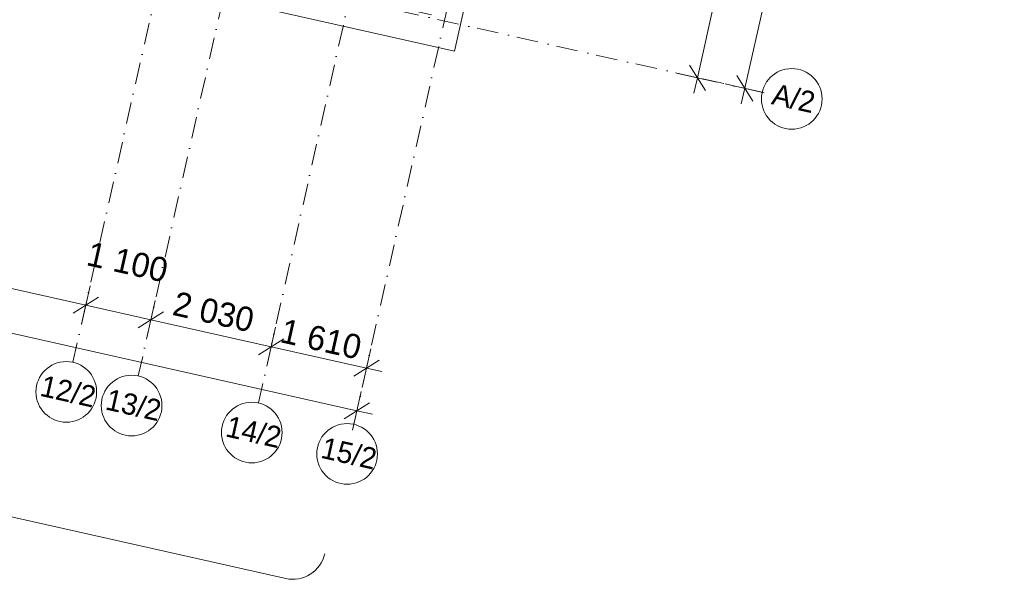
# Model space of a CAD drawing. Header units: millimetres. Extents: x -7218133 to -6715963, y 6117771 to 6222300.
# Tile 5 of 14: x -7148392 to -7132165, y 6117771 to 6126999. Entities that reach past the tile are written whole.
import ezdxf
from ezdxf.enums import TextEntityAlignment as Align

# ---------------------------------------------------------------- set-up
doc = ezdxf.new("R2010")
doc.units = ezdxf.units.MM
doc.header["$MEASUREMENT"] = 0
doc.set_wipeout_variables(frame=1)
doc.linetypes.add('Wipeout_Contour', pattern=[1000, 0, -1000])
doc.linetypes.add('Штрихпунктирная', pattern=[670.277762, 352.777767, -176.388884, 0, -141.111112])
for name, color, linetype, lineweight in [('0_Ном._пера__1', 7, 'Continuous', 0), ('АР-Стены_внешние_.АР_Ном._пера__1', 7, 'Continuous', 0), ('АР-Чертеж-Оси_Осевые размеры.АР_Ном._пера__120', 7, 'Continuous', 0)]:
    doc.layers.add(name, color=color, linetype=linetype, lineweight=lineweight)
doc.layers.add('АР-Стены_внешние_.АР', color=7, linetype='Continuous')
doc.layers.add('АР-Чертеж-Оси_Осевые размеры.АР', color=7, linetype='Continuous')
doc.styles.add('РЎР“Р•РќР•Р\xa0Р\x98Р\xa0_РЎРўР\x98Р›Р¬_1', font='GOTHIC.TTF')
doc.dimstyles.new('СГЕНЕРИР_СТИЛЬ__1', dxfattribs={"dimtxt": 400, "dimasz": 332.5, "dimexe": 0.18, "dimexo": 0.0625, "dimgap": 0, "dimtad": 1, "dimdec": 0, "dimzin": 0, "dimdsep": 46, "dimtxsty": 'РЎР“Р•РќР•Р\xa0Р\x98Р\xa0_РЎРўР\x98Р›Р¬_1', "dimblk": 'ARROWHEAD_6', "dimblk1": 'ARROWHEAD_6', "dimblk2": 'ARROWHEAD_6', "dimcen": 0.09, "dimse1": 1, "dimse2": 1, "dimclrd": 7, "dimclre": 7, "dimclrt": 7, "dimazin": 0, "dimtfac": 1, "dimtdec": 4, "dimtmove": 0, "dimatfit": 3, "dimfxl": 1, "dimtolj": 1, "dimtzin": 0, "dimarcsym": 0})
doc.dimstyles.new('СГЕНЕРИР_СТИЛЬ__2', dxfattribs={"dimtxt": 400, "dimasz": 332.5, "dimexe": 0.18, "dimexo": 0.0625, "dimgap": 0, "dimtad": 1, "dimdec": 0, "dimzin": 0, "dimdsep": 46, "dimtxsty": 'РЎР“Р•РќР•Р\xa0Р\x98Р\xa0_РЎРўР\x98Р›Р¬_1', "dimblk": 'ARROWHEAD_6', "dimblk1": 'ARROWHEAD_6', "dimblk2": 'ARROWHEAD_6', "dimcen": 0.09, "dimse1": 1, "dimse2": 1, "dimclrd": 7, "dimclre": 7, "dimclrt": 7, "dimazin": 0, "dimtfac": 1, "dimtdec": 4, "dimtmove": 2, "dimatfit": 3, "dimfxl": 1, "dimtolj": 1, "dimtzin": 0, "dimarcsym": 0})

# ---------------------------------------------------------------- blocks, each defined once
blk = doc.blocks.new('Стена_8_3', base_point=(-7138102, 6142674))
at = {"color": 254, "linetype": 'Wipeout_Contour', "lineweight": 0, "ltscale": 28228370.82206014}
blk.add_wipeout([(-7141604, 6127078), (-7141714, 6126590), (-7141226, 6126480)], dxfattribs=at).dxf.layer = 'АР-Стены_внешние_.АР'
at = {"color": 254, "linetype": 'Wipeout_Contour', "lineweight": 0, "ltscale": 28228164.54592057}
blk.add_wipeout([(-7141116, 6126968), (-7141604, 6127078), (-7141226, 6126480)], dxfattribs=at).dxf.layer = 'АР-Стены_внешние_.АР'
at = {"layer": 'АР-Стены_внешние_.АР_Ном._пера__1', "color": 7, "linetype": 'Continuous', "lineweight": 0, "flags": 128}
blk.add_lwpolyline([(-7141226, 6126480), (-7141714, 6126590)], dxfattribs=at)
at = {"color": 254, "linetype": 'Wipeout_Contour', "lineweight": 0, "ltscale": 37653174.10641827}
blk.add_wipeout([(-7138102, 6142674), (-7141604, 6127078), (-7141116, 6126968), (-7137614, 6142564)], dxfattribs=at).dxf.layer = 'АР-Стены_внешние_.АР'
at = {"layer": 'АР-Стены_внешние_.АР_Ном._пера__1', "color": 7, "linetype": 'Continuous', "lineweight": 0, "flags": 128}
blk.add_lwpolyline([(-7141226, 6126480), (-7137614, 6142564)], dxfattribs=at)
blk = doc.blocks.new('Стена_9_3', base_point=(-7141604, 6127078))
at = {"color": 254, "linetype": 'Wipeout_Contour', "lineweight": 0, "ltscale": 28290839.55610739}
blk.add_wipeout([(-7164624, 6131735), (-7164027, 6132114), (-7164514, 6132223)], dxfattribs=at).dxf.layer = 'АР-Стены_внешние_.АР'
at = {"color": 254, "linetype": 'Wipeout_Contour', "lineweight": 0, "ltscale": 28290163.82488738}
blk.add_wipeout([(-7164624, 6131735), (-7164136, 6131626), (-7164027, 6132114)], dxfattribs=at).dxf.layer = 'АР-Стены_внешние_.АР'
at = {"layer": 'АР-Стены_внешние_.АР_Ном._пера__1', "color": 7, "linetype": 'Continuous', "lineweight": 0, "flags": 128}
blk.add_lwpolyline([(-7164624, 6131735), (-7164514, 6132223)], dxfattribs=at)
at = {"color": 254, "linetype": 'Wipeout_Contour', "lineweight": 0, "ltscale": 37679179.30956712}
blk.add_wipeout([(-7164136, 6131626), (-7141714, 6126590), (-7141604, 6127078), (-7164027, 6132114)], dxfattribs=at).dxf.layer = 'АР-Стены_внешние_.АР'
at = {"layer": 'АР-Стены_внешние_.АР_Ном._пера__1', "color": 7, "linetype": 'Continuous', "lineweight": 0, "flags": 128}
for points in [[(-7141604, 6127078), (-7164027, 6132114)], [(-7164624, 6131735), (-7141714, 6126590)]]:
    blk.add_lwpolyline(points, dxfattribs=at)
blk = doc.blocks.new('Стандартный Маркер Сетки')
at = {"layer": 'АР-Чертеж-Оси_Осевые размеры.АР_Ном._пера__120', "color": 7, "linetype": 'Штрихпунктирная', "lineweight": 0}
for p, q in [((1000, 0), (21803, 0)), ((21803, 0), (22803, 0))]:
    blk.add_line(p, q, dxfattribs=at)
at = {"layer": 'АР-Чертеж-Оси_Осевые размеры.АР_Ном._пера__120', "color": 7, "linetype": 'Continuous', "lineweight": 0}
blk.add_circle((23303, 0), 500, dxfattribs=at)
at = {"layer": 'АР-Чертеж-Оси_Осевые размеры.АР_Ном._пера__120', "color": 7, "linetype": 'Штрихпунктирная', "lineweight": 0}
blk.add_point((21803, 0), dxfattribs=at)
blk.add_point((21803, 0), dxfattribs=at)
at = {"layer": 'АР-Чертеж-Оси_Осевые размеры.АР_Ном._пера__120', "color": 7, "lineweight": 0, "style": 'РЎР“Р•РќР•Р\xa0Р\x98Р\xa0_РЎРўР\x98Р›Р¬_1'}
blk.add_attdef('AC_MarkerText_1', text='', height=350, rotation=90, dxfattribs=at).set_placement((22984, -130), align=Align.TOP_CENTER)
blk = doc.blocks.new('Стандартный Маркер Сетки_5')
at = {"layer": 'АР-Чертеж-Оси_Осевые размеры.АР_Ном._пера__120', "color": 7, "linetype": 'Штрихпунктирная', "lineweight": 0}
for p, q in [((1000, 0), (21819, 0)), ((21819, 0), (22819, 0))]:
    blk.add_line(p, q, dxfattribs=at)
at = {"layer": 'АР-Чертеж-Оси_Осевые размеры.АР_Ном._пера__120', "color": 7, "linetype": 'Continuous', "lineweight": 0}
blk.add_circle((23319, 0), 500, dxfattribs=at)
at = {"layer": 'АР-Чертеж-Оси_Осевые размеры.АР_Ном._пера__120', "color": 7, "linetype": 'Штрихпунктирная', "lineweight": 0}
blk.add_point((21819, 0), dxfattribs=at)
blk.add_point((21819, 0), dxfattribs=at)
at = {"layer": 'АР-Чертеж-Оси_Осевые размеры.АР_Ном._пера__120', "color": 7, "lineweight": 0, "style": 'РЎР“Р•РќР•Р\xa0Р\x98Р\xa0_РЎРўР\x98Р›Р¬_1'}
blk.add_attdef('AC_MarkerText_1', text='', height=350, rotation=90, dxfattribs=at).set_placement((23000, -130), align=Align.TOP_CENTER)
blk = doc.blocks.new('Стандартный Маркер Сетки_6')
at = {"layer": 'АР-Чертеж-Оси_Осевые размеры.АР_Ном._пера__120', "color": 7, "linetype": 'Штрихпунктирная', "lineweight": 0}
for p, q in [((1000, 0), (21803, 0)), ((21803, 0), (22803, 0))]:
    blk.add_line(p, q, dxfattribs=at)
at = {"layer": 'АР-Чертеж-Оси_Осевые размеры.АР_Ном._пера__120', "color": 7, "linetype": 'Continuous', "lineweight": 0}
blk.add_circle((23303, 0), 500, dxfattribs=at)
at = {"layer": 'АР-Чертеж-Оси_Осевые размеры.АР_Ном._пера__120', "color": 7, "linetype": 'Штрихпунктирная', "lineweight": 0}
blk.add_point((21803, 0), dxfattribs=at)
blk.add_point((21803, 0), dxfattribs=at)
at = {"layer": 'АР-Чертеж-Оси_Осевые размеры.АР_Ном._пера__120', "color": 7, "lineweight": 0, "style": 'РЎР“Р•РќР•Р\xa0Р\x98Р\xa0_РЎРўР\x98Р›Р¬_1'}
blk.add_attdef('AC_MarkerText_1', text='', height=350, rotation=90, dxfattribs=at).set_placement((22984, -130), align=Align.TOP_CENTER)
blk = doc.blocks.new('Стандартный Маркер Сетки_7')
at = {"layer": 'АР-Чертеж-Оси_Осевые размеры.АР_Ном._пера__120', "color": 7, "linetype": 'Штрихпунктирная', "lineweight": 0}
for p, q in [((1000, 0), (21803, 0)), ((21803, 0), (22803, 0))]:
    blk.add_line(p, q, dxfattribs=at)
at = {"layer": 'АР-Чертеж-Оси_Осевые размеры.АР_Ном._пера__120', "color": 7, "linetype": 'Continuous', "lineweight": 0}
blk.add_circle((23303, 0), 500, dxfattribs=at)
at = {"layer": 'АР-Чертеж-Оси_Осевые размеры.АР_Ном._пера__120', "color": 7, "linetype": 'Штрихпунктирная', "lineweight": 0}
blk.add_point((21803, 0), dxfattribs=at)
blk.add_point((21803, 0), dxfattribs=at)
at = {"layer": 'АР-Чертеж-Оси_Осевые размеры.АР_Ном._пера__120', "color": 7, "lineweight": 0, "style": 'РЎР“Р•РќР•Р\xa0Р\x98Р\xa0_РЎРўР\x98Р›Р¬_1'}
blk.add_attdef('AC_MarkerText_1', text='', height=350, rotation=90, dxfattribs=at).set_placement((22984, -130), align=Align.TOP_CENTER)
blk = doc.blocks.new('*D48', base_point=(-6566190, 6562678))
at = {"layer": 'АР-Чертеж-Оси_Осевые размеры.АР_Ном._пера__120', "color": 7, "linetype": 'Continuous', "lineweight": 0, "transparency": 16777216}
for p, q in [((-7155966, 6124238), (-7151488, 6123232)), ((-7151560, 6122912), (-7151416, 6123552)), ((-7151279, 6123364), (-7151697, 6123099)), ((-7151488, 6123232), (-7147302, 6122292)), ((-7147374, 6121972), (-7147230, 6122612)), ((-7147093, 6122424), (-7147511, 6122159)), ((-7147302, 6122292), (-7146229, 6122051))]:
    blk.add_line(p, q, dxfattribs=at)
at = {"layer": 'АР-Чертеж-Оси_Осевые размеры.АР_Ном._пера__120', "color": 7, "lineweight": 0, "transparency": 16777216, "char_height": 400, "attachment_point": 7, "rotation": 347.3417, "style": 'РЎР“Р•РќР•Р\xa0Р\x98Р\xa0_РЎРўР\x98Р›Р¬_1'}
for s, insert in [('\\A1;{\\pql;\\fCentury Gothic|b0|i0|c204|p0;\\W1.000000;4\xa0290}', (-7149973, 6123007)), ('\\A1;{\\pql;\\fCentury Gothic|b0|i0|c204|p0;\\W1.000000;1\xa0100}', (-7147313, 6122950))]:
    blk.add_mtext(s, dxfattribs=dict(at, insert=insert))
blk = doc.blocks.new('ARROWHEAD_6')
at = {"color": 0, "linetype": 'Continuous', "lineweight": 0}
for p, q in [((-0.5, -0.5), (0.5, 0.5)), ((0, 0), (-1, 0))]:
    blk.add_line(p, q, dxfattribs=at)
blk = doc.blocks.new('*D49', base_point=(-6566190, 6562678))
at = {"layer": 'АР-Чертеж-Оси_Осевые размеры.АР_Ном._пера__120', "color": 7, "linetype": 'Continuous', "lineweight": 0, "transparency": 16777216}
for p, q in [((-7147093, 6122424), (-7147511, 6122159)), ((-7147302, 6122292), (-7146229, 6122051)), ((-7146020, 6122183), (-7146438, 6121918))]:
    blk.add_line(p, q, dxfattribs=at)
blk = doc.blocks.new('*D50', base_point=(-6566190, 6562678))
at = {"layer": 'АР-Чертеж-Оси_Осевые размеры.АР_Ном._пера__120', "color": 7, "linetype": 'Continuous', "lineweight": 0, "transparency": 16777216}
for p, q in [((-7146301, 6121731), (-7146157, 6122371)), ((-7147302, 6122292), (-7146229, 6122051)), ((-7146020, 6122183), (-7146438, 6121918)), ((-7146229, 6122051), (-7144248, 6121606)), ((-7144320, 6121286), (-7144176, 6121926)), ((-7144039, 6121738), (-7144457, 6121473)), ((-7144248, 6121606), (-7142677, 6121253))]:
    blk.add_line(p, q, dxfattribs=at)
at = {"layer": 'АР-Чертеж-Оси_Осевые размеры.АР_Ном._пера__120', "color": 7, "lineweight": 0, "transparency": 16777216, "insert": (-7145894, 6122129), "char_height": 400, "attachment_point": 7, "rotation": 347.3417, "style": 'РЎР“Р•РќР•Р\xa0Р\x98Р\xa0_РЎРўР\x98Р›Р¬_1'}
blk.add_mtext('\\A1;{\\pql;\\fCentury Gothic|b0|i0|c204|p0;\\W1.000000;2\xa0030}', dxfattribs=at)
blk = doc.blocks.new('*D51', base_point=(-6566190, 6562678))
at = {"layer": 'АР-Чертеж-Оси_Осевые размеры.АР_Ном._пера__120', "color": 7, "linetype": 'Continuous', "lineweight": 0, "transparency": 16777216}
for p, q in [((-7144320, 6121286), (-7144176, 6121926)), ((-7144039, 6121738), (-7144457, 6121473)), ((-7144248, 6121606), (-7142677, 6121253)), ((-7142749, 6120933), (-7142606, 6121573)), ((-7142887, 6121121), (-7142468, 6121385)), ((-7142677, 6121253), (-7142421, 6121196))]:
    blk.add_line(p, q, dxfattribs=at)
at = {"layer": 'АР-Чертеж-Оси_Осевые размеры.АР_Ном._пера__120', "color": 7, "lineweight": 0, "transparency": 16777216, "insert": (-7144122, 6121680), "char_height": 400, "attachment_point": 7, "rotation": 347.3417, "style": 'РЎР“Р•РќР•Р\xa0Р\x98Р\xa0_РЎРўР\x98Р›Р¬_1'}
blk.add_mtext('\\A1;{\\pql;\\fCentury Gothic|b0|i0|c204|p0;\\W1.000000;1\xa0610}', dxfattribs=at)
blk = doc.blocks.new('*D52', base_point=(-6566190, 6562678))
at = {"layer": 'АР-Чертеж-Оси_Осевые размеры.АР_Ном._пера__120', "color": 7, "linetype": 'Continuous', "lineweight": 0, "transparency": 16777216}
for p, q in [((-7133588, 6141429), (-7133852, 6141848)), ((-7133663, 6141895), (-7133720, 6141638)), ((-7133720, 6141638), (-7135594, 6133296)), ((-7134040, 6141710), (-7133400, 6141567)), ((-7135914, 6133368), (-7135274, 6133224)), ((-7135461, 6133087), (-7135726, 6133505)), ((-7135594, 6133296), (-7137223, 6126042))]:
    blk.add_line(p, q, dxfattribs=at)
at = {"layer": 'АР-Чертеж-Оси_Осевые размеры.АР_Ном._пера__120', "color": 7, "lineweight": 0, "transparency": 16777216, "insert": (-7134889, 6136797), "char_height": 400, "attachment_point": 7, "rotation": 77.3417, "style": 'РЎР“Р•РќР•Р\xa0Р\x98Р\xa0_РЎРўР\x98Р›Р¬_1'}
blk.add_mtext('\\A1;{\\pql;\\fCentury Gothic|b0|i0|c204|p0;\\W1.000000;8\xa0550}', dxfattribs=at)
blk = doc.blocks.new('*D53', base_point=(-6566190, 6562678))
at = {"layer": 'АР-Чертеж-Оси_Осевые размеры.АР_Ном._пера__120', "color": 7, "linetype": 'Continuous', "lineweight": 0, "transparency": 16777216}
for p, q in [((-7135461, 6133087), (-7135726, 6133505)), ((-7135594, 6133296), (-7137223, 6126042)), ((-7137355, 6126251), (-7137091, 6125833)), ((-7137543, 6126114), (-7136903, 6125970)), ((-7137223, 6126042), (-7137280, 6125786))]:
    blk.add_line(p, q, dxfattribs=at)
at = {"layer": 'АР-Чертеж-Оси_Осевые размеры.АР_Ном._пера__120', "color": 7, "lineweight": 0, "transparency": 16777216, "insert": (-7136641, 6128999), "char_height": 400, "attachment_point": 7, "rotation": 77.3417, "style": 'РЎР“Р•РќР•Р\xa0Р\x98Р\xa0_РЎРўР\x98Р›Р¬_1'}
blk.add_mtext('\\A1;{\\pql;\\fCentury Gothic|b0|i0|c204|p0;\\W1.000000;7\xa0435}', dxfattribs=at)
blk = doc.blocks.new('*D54', base_point=(-6566190, 6562678))
at = {"layer": 'АР-Чертеж-Оси_Осевые размеры.АР_Ном._пера__120', "color": 7, "linetype": 'Continuous', "lineweight": 0, "transparency": 16777216}
for p, q in [((-7132807, 6141254), (-7133072, 6141672)), ((-7132882, 6141719), (-7132940, 6141463)), ((-7132940, 6141463), (-7136442, 6125867)), ((-7133260, 6141535), (-7132619, 6141391)), ((-7136575, 6126076), (-7136310, 6125658)), ((-7136763, 6125939), (-7136122, 6125795)), ((-7136442, 6125867), (-7136500, 6125611))]:
    blk.add_line(p, q, dxfattribs=at)
at = {"layer": 'АР-Чертеж-Оси_Осевые размеры.АР_Ном._пера__120', "color": 7, "lineweight": 0, "transparency": 16777216, "insert": (-7134899, 6133421), "char_height": 400, "attachment_point": 7, "rotation": 77.3417, "style": 'РЎР“Р•РќР•Р\xa0Р\x98Р\xa0_РЎРўР\x98Р›Р¬_1'}
blk.add_mtext('\\A1;{\\pql;\\fCentury Gothic|b0|i0|c204|p0;\\W1.000000;15\xa0985}', dxfattribs=at)
blk = doc.blocks.new('*D57', base_point=(-6566190, 6562678))
at = {"layer": 'АР-Чертеж-Оси_Осевые размеры.АР_Ном._пера__120', "color": 7, "linetype": 'Continuous', "lineweight": 0, "transparency": 16777216}
for p, q in [((-7165556, 6125989), (-7165700, 6125349)), ((-7165628, 6125669), (-7165884, 6125726)), ((-7165419, 6125801), (-7165837, 6125536)), ((-7142835, 6120550), (-7165628, 6125669)), ((-7142763, 6120870), (-7142907, 6120230)), ((-7143044, 6120417), (-7142626, 6120682)), ((-7142579, 6120492), (-7142835, 6120550))]:
    blk.add_line(p, q, dxfattribs=at)
at = {"layer": 'АР-Чертеж-Оси_Осевые размеры.АР_Ном._пера__120', "color": 7, "lineweight": 0, "transparency": 16777216, "insert": (-7154556, 6123264), "char_height": 400, "attachment_point": 7, "rotation": 347.3417, "style": 'РЎР“Р•РќР•Р\xa0Р\x98Р\xa0_РЎРўР\x98Р›Р¬_1'}
blk.add_mtext('\\A1;{\\pql;\\fCentury Gothic|b0|i0|c204|p0;\\W1.000000;23\xa0360}', dxfattribs=at)
blk = doc.blocks.new('Стандартный Маркер Сетки_12')
at = {"layer": 'АР-Чертеж-Оси_Осевые размеры.АР_Ном._пера__120', "color": 7, "linetype": 'Штрихпунктирная', "lineweight": 0}
for p, q in [((1000, 0), (81908, 0)), ((81908, 0), (81908, 0)), ((81908, 0), (82908, 0))]:
    blk.add_line(p, q, dxfattribs=at)
at = {"layer": 'АР-Чертеж-Оси_Осевые размеры.АР_Ном._пера__120', "color": 7, "linetype": 'Continuous', "lineweight": 0}
blk.add_circle((83408, 0), 500, dxfattribs=at)
at = {"layer": 'АР-Чертеж-Оси_Осевые размеры.АР_Ном._пера__120', "color": 7, "linetype": 'Штрихпунктирная', "lineweight": 0}
blk.add_point((81908, 0), dxfattribs=at)
at = {"layer": 'АР-Чертеж-Оси_Осевые размеры.АР_Ном._пера__120', "color": 7, "lineweight": 0, "style": 'РЎР“Р•РќР•Р\xa0Р\x98Р\xa0_РЎРўР\x98Р›Р¬_1'}
for tag, p in [('AC_MarkerText_1_0', (-500, 189)), ('AC_MarkerText_1_1', (83408, 189))]:
    blk.add_attdef(tag, text='', height=350, dxfattribs=at).set_placement(p, align=Align.TOP_CENTER)

msp = doc.modelspace()

# ---------------------------------------------------------------- linework, layer by layer
at = {"layer": '0_Ном._пера__1', "color": 7, "linetype": 'Continuous', "lineweight": 0}
msp.add_lwpolyline([(-7154779.5, 6119977.4), (-7154633.7, 6120026.1, -0.1365629), (-7154109.2, 6120052.6), (-7144007.6, 6117783.8, 0.4142136), (-7143364.7, 6118190.9)], format="xyb", dxfattribs=at)

# ---------------------------------------------------------------- block references
at = {"layer": 'АР-Стены_внешние_.АР', "color": 7, "lineweight": 5}
msp.add_blockref('Стена_8_3', (-7138101.6, 6142673.7), dxfattribs=at)

# ---------------------------------------------------------------- dimensions: what is measured, and where the dimension line sits
at = {"layer": 'АР-Чертеж-Оси_Осевые размеры.АР', "color": 7, "linetype": 'Continuous', "lineweight": 0}
for base, p1, p2, angle, dimstyle, picture, middle, turn in [((-7135593.7, 6133296.3), (-7132164.6, 6141289.1), (-7134038.2, 6132946.9), 257.34172, 'СГЕНЕРИР_СТИЛЬ__1', '*D52', (-7134934.2, 6137510.5), 77.34172), ((-7136442.4, 6125866.7), (-7132164.6, 6141289.1), (-7135667.4, 6125692.7), 257.34172, 'СГЕНЕРИР_СТИЛЬ__2', '*D54', (-7134910.8, 6134283.1), 77.34172), ((-7165627.6, 6125668.8), (-7142995.2, 6119838.3), (-7165787.4, 6124957.3), 167.34172, 'СГЕНЕРИР_СТИЛЬ__2', '*D57', (-7153693.8, 6123275.5), 347.34172), ((-7147302.2, 6122291.8), (-7151696.1, 6122305), (-7147514, 6121348.8), 347.34172, 'СГЕНЕРИР_СТИЛЬ__2', '*D48', (-7149259.6, 6123051.7), 347.34172), ((-7144248.3, 6121605.9), (-7146437.1, 6121123.8), (-7144456.5, 6120679), 347.34172, 'СГЕНЕРИР_СТИЛЬ__2', '*D50', (-7145180.2, 6122173.9), 347.34172), ((-7146228.9, 6122050.7), (-7147514, 6121348.8), (-7146437.1, 6121123.8), 347.34172, 'СГЕНЕРИР_СТИЛЬ__2', '*D49', (-7146599.8, 6122995), 347.34172), ((-7142677.4, 6121253.1), (-7144456.5, 6120679), (-7142885.6, 6120326.2), 347.34172, 'СГЕНЕРИР_СТИЛЬ__2', '*D51', (-7143408.3, 6121724.7), 347.34172)]:
    dim = msp.add_linear_dim(base=base, p1=p1, p2=p2, angle=angle, dimstyle=dimstyle, dxfattribs=at)
    dim.commit()
    dim.dimension.update_dxf_attribs({"geometry": picture, "text_midpoint": middle, "dimtype": 160, "text_rotation": turn})

# ---------------------------------------------------------------- next in the draw order: block references
at = {"layer": 'АР-Стены_внешние_.АР', "color": 7, "lineweight": 5}
msp.add_blockref('Стена_9_3', (-7141604.3, 6127077.8), dxfattribs=at)

# ---------------------------------------------------------------- next in the draw order: dimensions: what is measured, and where the dimension line sits
at = {"layer": 'АР-Чертеж-Оси_Осевые размеры.АР', "color": 7, "linetype": 'Continuous', "lineweight": 0}
dim = msp.add_linear_dim(base=(-7137222.9, 6126042), p1=(-7134038.2, 6132946.9), p2=(-7135667.4, 6125692.7), angle=257.34172, dimstyle='СГЕНЕРИР_СТИЛЬ__1', dxfattribs=at)
dim.commit()
dim.dimension.update_dxf_attribs({"geometry": '*D53', "text_midpoint": (-7136685.6, 6129712.2), "dimtype": 160, "text_rotation": 77.34172})

# ---------------------------------------------------------------- next in the draw order: block references
at = {"layer": 'АР-Чертеж-Оси_Осевые размеры.АР', "color": 8, "linetype": 'Continuous', "lineweight": 15}
ref = msp.add_blockref('Стандартный Маркер Сетки_12', (-7217047.9, 6143970.3), dxfattribs=dict(at, zscale=1000, rotation=347.3417232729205))
ref.add_attrib('AC_MarkerText_1_1', 'А/2', dxfattribs={"layer": 'АР-Чертеж-Оси_Осевые размеры.АР_Ном._пера__120', "color": 7, "lineweight": 0, "height": 350, "rotation": 347.34172, "style": 'РЎР“Р•РќР•Р\xa0Р\x98Р\xa0_РЎРўР\x98Р›Р¬_1'}).set_placement((-7135597.5, 6125873.7), align=Align.TOP_CENTER)
ref = msp.add_blockref('Стандартный Маркер Сетки_12', (-7217047.9, 6143970.3), dxfattribs=dict(at, zscale=1000, rotation=347.3417232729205))
ref.add_attrib('AC_MarkerText_1_1', 'А/2', dxfattribs={"layer": 'АР-Чертеж-Оси_Осевые размеры.АР_Ном._пера__120', "color": 7, "lineweight": 0, "height": 350, "rotation": 347.34172, "style": 'РЎР“Р•РќР•Р\xa0Р\x98Р\xa0_РЎРўР\x98Р›Р¬_1'}).set_placement((-7135597.5, 6125873.7), align=Align.TOP_CENTER)
ref = msp.add_blockref('Стандартный Маркер Сетки_12', (-7217047.9, 6143970.3), dxfattribs=dict(at, zscale=1000, rotation=347.3417232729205))
ref.add_attrib('AC_MarkerText_1_1', 'А/2', dxfattribs={"layer": 'АР-Чертеж-Оси_Осевые размеры.АР_Ном._пера__120', "color": 7, "lineweight": 0, "height": 350, "rotation": 347.34172, "style": 'РЎР“Р•РќР•Р\xa0Р\x98Р\xa0_РЎРўР\x98Р›Р¬_1'}).set_placement((-7135597.5, 6125873.7), align=Align.TOP_CENTER)
ref = msp.add_blockref('Стандартный Маркер Сетки_12', (-7217047.9, 6143970.3), dxfattribs=dict(at, zscale=1000, rotation=347.3417232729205))
ref.add_attrib('AC_MarkerText_1_1', 'А/2', dxfattribs={"layer": 'АР-Чертеж-Оси_Осевые размеры.АР_Ном._пера__120', "color": 7, "lineweight": 0, "height": 350, "rotation": 347.34172, "style": 'РЎР“Р•РќР•Р\xa0Р\x98Р\xa0_РЎРўР\x98Р›Р¬_1'}).set_placement((-7135597.5, 6125873.7), align=Align.TOP_CENTER)
ref = msp.add_blockref('Стандартный Маркер Сетки_5', (-7142513.5, 6143613.4), dxfattribs=dict(at, zscale=1000, rotation=257.3417232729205))
ref.add_attrib('AC_MarkerText_1', '12/2', dxfattribs={"layer": 'АР-Чертеж-Оси_Осевые размеры.АР_Ном._пера__120', "color": 7, "lineweight": 0, "height": 350, "rotation": 347.34172, "style": 'РЎР“Р•РќР•Р\xa0Р\x98Р\xa0_РЎРўР\x98Р›Р¬_1'}).set_placement((-7147553.6, 6121042), align=Align.TOP_CENTER)
ref = msp.add_blockref('Стандартный Маркер Сетки_5', (-7142513.5, 6143613.4), dxfattribs=dict(at, zscale=1000, rotation=257.3417232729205))
ref.add_attrib('AC_MarkerText_1', '12/2', dxfattribs={"layer": 'АР-Чертеж-Оси_Осевые размеры.АР_Ном._пера__120', "color": 7, "lineweight": 0, "height": 350, "rotation": 347.34172, "style": 'РЎР“Р•РќР•Р\xa0Р\x98Р\xa0_РЎРўР\x98Р›Р¬_1'}).set_placement((-7147553.6, 6121042), align=Align.TOP_CENTER)
ref = msp.add_blockref('Стандартный Маркер Сетки_6', (-7141440.2, 6143372.4), dxfattribs=dict(at, zscale=1000, rotation=257.3417232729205))
ref.add_attrib('AC_MarkerText_1', '13/2', dxfattribs={"layer": 'АР-Чертеж-Оси_Осевые размеры.АР_Ном._пера__120', "color": 7, "lineweight": 0, "height": 350, "rotation": 347.34172, "style": 'РЎР“Р•РќР•Р\xa0Р\x98Р\xa0_РЎРўР\x98Р›Р¬_1'}).set_placement((-7146476.8, 6120817), align=Align.TOP_CENTER)
ref = msp.add_blockref('Стандартный Маркер Сетки_6', (-7141440.2, 6143372.4), dxfattribs=dict(at, zscale=1000, rotation=257.3417232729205))
ref.add_attrib('AC_MarkerText_1', '13/2', dxfattribs={"layer": 'АР-Чертеж-Оси_Осевые размеры.АР_Ном._пера__120', "color": 7, "lineweight": 0, "height": 350, "rotation": 347.34172, "style": 'РЎР“Р•РќР•Р\xa0Р\x98Р\xa0_РЎРўР\x98Р›Р¬_1'}).set_placement((-7146476.8, 6120817), align=Align.TOP_CENTER)
ref = msp.add_blockref('Стандартный Маркер Сетки_7', (-7139459.6, 6142927.5), dxfattribs=dict(at, zscale=1000, rotation=257.3417232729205))
ref.add_attrib('AC_MarkerText_1', '14/2', dxfattribs={"layer": 'АР-Чертеж-Оси_Осевые размеры.АР_Ном._пера__120', "color": 7, "lineweight": 0, "height": 350, "rotation": 347.34172, "style": 'РЎР“Р•РќР•Р\xa0Р\x98Р\xa0_РЎРўР\x98Р›Р¬_1'}).set_placement((-7144496.1, 6120372.2), align=Align.TOP_CENTER)
ref = msp.add_blockref('Стандартный Маркер Сетки_7', (-7139459.6, 6142927.5), dxfattribs=dict(at, zscale=1000, rotation=257.3417232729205))
ref.add_attrib('AC_MarkerText_1', '14/2', dxfattribs={"layer": 'АР-Чертеж-Оси_Осевые размеры.АР_Ном._пера__120', "color": 7, "lineweight": 0, "height": 350, "rotation": 347.34172, "style": 'РЎР“Р•РќР•Р\xa0Р\x98Р\xa0_РЎРўР\x98Р›Р¬_1'}).set_placement((-7144496.1, 6120372.2), align=Align.TOP_CENTER)
ref = msp.add_blockref('Стандартный Маркер Сетки', (-7137888.7, 6142574.7), dxfattribs=dict(at, zscale=1000, rotation=257.3417232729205))
ref.add_attrib('AC_MarkerText_1', '15/2', dxfattribs={"layer": 'АР-Чертеж-Оси_Осевые размеры.АР_Ном._пера__120', "color": 7, "lineweight": 0, "height": 350, "rotation": 347.34172, "style": 'РЎР“Р•РќР•Р\xa0Р\x98Р\xa0_РЎРўР\x98Р›Р¬_1'}).set_placement((-7142925.2, 6120019.4), align=Align.TOP_CENTER)
ref = msp.add_blockref('Стандартный Маркер Сетки', (-7137888.7, 6142574.7), dxfattribs=dict(at, zscale=1000, rotation=257.3417232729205))
ref.add_attrib('AC_MarkerText_1', '15/2', dxfattribs={"layer": 'АР-Чертеж-Оси_Осевые размеры.АР_Ном._пера__120', "color": 7, "lineweight": 0, "height": 350, "rotation": 347.34172, "style": 'РЎР“Р•РќР•Р\xa0Р\x98Р\xa0_РЎРўР\x98Р›Р¬_1'}).set_placement((-7142925.2, 6120019.4), align=Align.TOP_CENTER)

doc.saveas('drawing.dxf')
